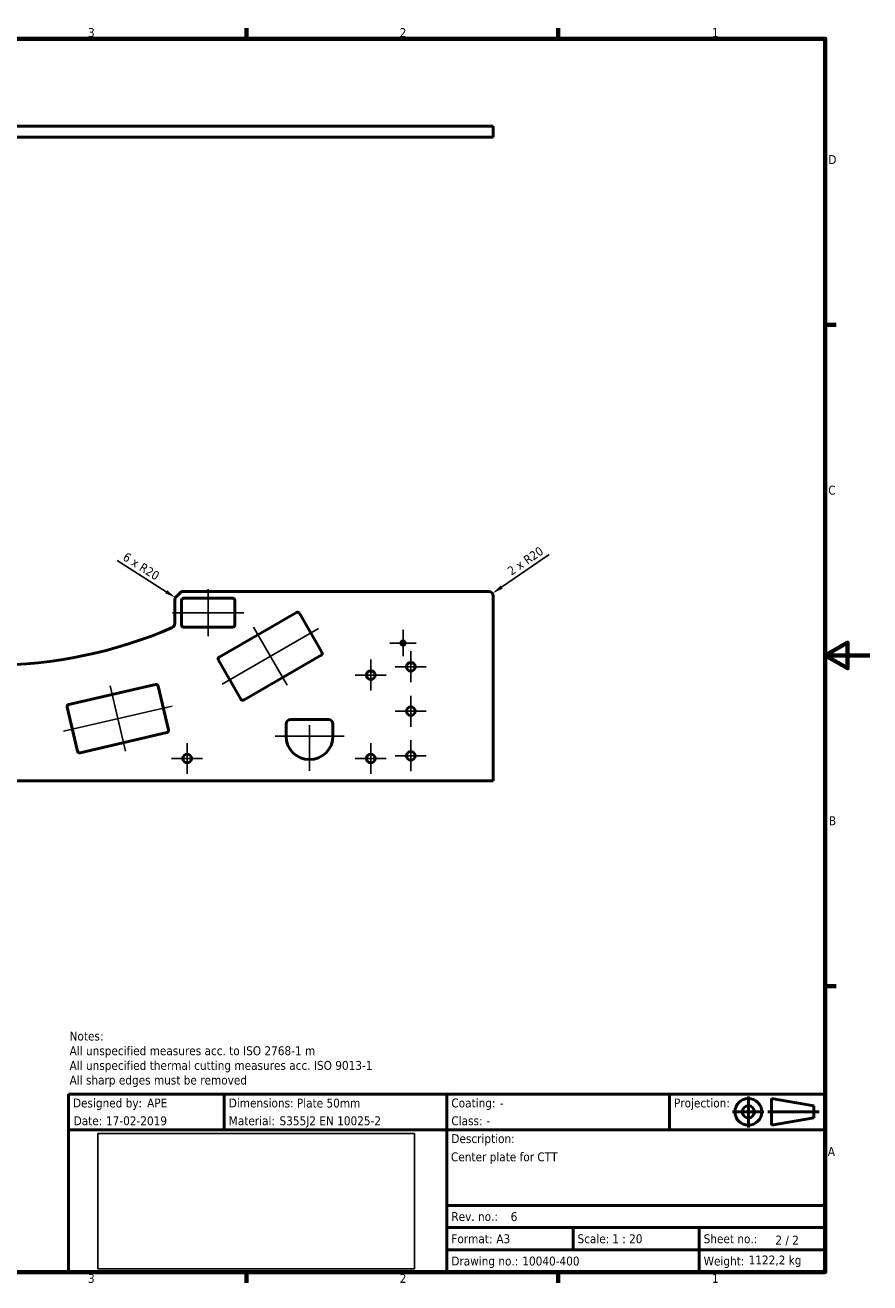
# Model space of a CAD drawing. Header units: millimetres. Extents: x 0 to 8400, y 0 to 5940.
# Tile 2 of 2: x 4605 to 8400, y 152 to 5801. Entities that reach past the tile are written whole.
import ezdxf
from ezdxf.enums import TextEntityAlignment as Align

# ---------------------------------------------------------------- set-up
doc = ezdxf.new("R2010")
doc.units = ezdxf.units.MM
doc.header["$LTSCALE"] = 20
doc.header["$XCLIPFRAME"] = 2
for name, color, linetype, lineweight in [('Border (ISO)', 7, 'Continuous', 70), ('Center Mark (ISO)', 7, 'Continuous', 25), ('Centerline (ISO)', 7, 'Continuous', 25), ('Dimension (ISO)', 7, 'Continuous', 25), ('Symbol (ISO)', 7, 'Continuous', 25), ('Title (ISO)', 7, 'Continuous', 50), ('Visible (ISO)', 7, 'Continuous', 50)]:
    doc.layers.add(name, color=color, linetype=linetype, lineweight=lineweight)
doc.styles.add('Label Text (ISO)', font='tahoma.ttf')
doc.styles.add('Note Text (ISO)', font='tahoma.ttf')
doc.dimstyles.new('Default (ISO)', dxfattribs={"dimscale": 20, "dimtxt": 2, "dimasz": 2.5, "dimexe": 3.174999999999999, "dimexo": 0, "dimgap": 0.762, "dimtad": 1, "dimrnd": 1e-08, "dimtxsty": 'Note Text (ISO)', "dimcen": 0.09, "dimdle": 10, "dimclrd": 256, "dimclre": 256, "dimclrt": 256, "dimazin": 2, "dimtfac": 1, "dimtmove": 0, "dimatfit": 3, "dimfxl": 1, "dimtolj": 1, "dimtzin": 0, "dimlwd": -1, "dimlwe": -1, "dimarcsym": 0})
picture_1 = doc.add_image_def('image1.bmp', size_in_pixel=(2119, 907))

# ---------------------------------------------------------------- blocks, each defined once
blk = doc.blocks.new('Borders Default Border')
at = {"layer": 'Border (ISO)'}
for p, q in [((280, 287.0000076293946), (280, 289.4000053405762)), ((350, 287.0000076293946), (350, 289.4000053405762)), ((410, 222.7499961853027), (412.4000167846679, 222.7499961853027)), ((410, 74.25000190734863), (412.4000167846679, 74.25000190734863)), ((280, 10), (280, 7.599999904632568)), ((350, 10), (350, 7.599999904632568))]:
    blk.add_line(p, q, dxfattribs=at)
at = {"layer": 'Border (ISO)', "flags": 128}
for points in [[(10, 10), (10, 287.0000076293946), (410, 287.0000076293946), (410, 10), (10, 10)], [(420, 148.5000038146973), (410, 148.5000038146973), (415, 151.3867473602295), (415, 145.6132507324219), (410, 148.5000038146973)]]:
    blk.add_lwpolyline(points, dxfattribs=at)
at = {"layer": 'Border (ISO)', "char_height": 2.000000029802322, "attachment_point": 7, "style": 'Label Text (ISO)'}
for s, insert in [('3', (244.377595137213, 287.3578606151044)), ('2', (314.3935951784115, 287.4)), ('1', (384.5487955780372, 287.4)), ('D', (410.6672614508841, 258.8749999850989)), ('C', (410.6622303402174, 184.589343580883)), ('B', (410.7896277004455, 110.3749999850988)), ('A', (410.5492745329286, 36.12499998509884)), ('3', (244.377595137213, 7.557860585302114)), ('2', (314.3935951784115, 7.599999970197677)), ('1', (384.5487955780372, 7.599999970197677))]:
    blk.add_mtext(s, dxfattribs=dict(at, insert=insert))
blk = doc.blocks.new('Title Blocks Advantis')
at = {"layer": 'Title (ISO)'}
for p, q in [((270.0713910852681, 149.9999999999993), (100.0713910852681, 149.9999999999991)), ((100.0713910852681, 149.9999999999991), (100.0713910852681, 109.999999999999)), ((135.0713910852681, 141.9999999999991), (135.0713910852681, 149.9999999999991)), ((185.0713910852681, 141.9999999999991), (185.0713910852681, 149.9999999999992)), ((235.0713910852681, 141.9999999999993), (235.0713910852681, 149.9999999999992)), ((270.0713910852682, 109.9999999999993), (270.0713910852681, 149.9999999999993)), ((257.9816193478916, 148.9999999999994), (267.51299677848, 147.3551583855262)), ((257.9816193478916, 148.9999999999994), (257.9816193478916, 142.9999999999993)), ((267.51299677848, 144.6448416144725), (267.51299677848, 147.3551583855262)), ((257.9816193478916, 142.9999999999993), (267.51299677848, 144.6448416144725)), ((100.0713910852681, 141.9999999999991), (270.0713910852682, 141.9999999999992)), ((185.0713910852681, 141.9999999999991), (185.0713910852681, 119.9999999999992)), ((185.0713910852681, 124.9999999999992), (270.0713910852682, 124.9999999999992)), ((185.0713910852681, 119.9999999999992), (270.0713910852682, 119.9999999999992)), ((185.0713910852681, 119.9999999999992), (185.0713910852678, 114.9999999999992)), ((213.4047244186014, 119.9999999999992), (213.4047244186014, 114.9999999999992)), ((241.7380577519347, 119.9999999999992), (241.7380577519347, 114.9999999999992)), ((185.0713910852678, 114.9999999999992), (241.7380577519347, 114.9999999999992)), ((185.0713910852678, 114.9999999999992), (185.071391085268, 109.9999999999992)), ((241.7380577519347, 114.9999999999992), (270.0713910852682, 114.9999999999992)), ((241.7380577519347, 114.9999999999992), (241.7380577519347, 109.9999999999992)), ((100.0713910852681, 109.999999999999), (270.0713910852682, 109.9999999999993))]:
    blk.add_line(p, q, dxfattribs=at)
at = {"layer": 'Title (ISO)', "linetype": 'Continuous'}
for p, q in [((252.7838411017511, 149.4294663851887), (252.7838411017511, 142.4911830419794)), ((249.1966405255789, 145.9999999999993), (256.2388680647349, 145.9999999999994)), ((268.7204546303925, 145.9999999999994), (257.1743591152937, 145.9999999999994))]:
    blk.add_line(p, q, dxfattribs=at)
at = {"layer": 'Title (ISO)'}
for radius in [3, 1.355158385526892]:
    blk.add_circle((252.7838411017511, 145.9999999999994), radius, dxfattribs=at)
at = {"layer": 'Title (ISO)', "style": 'Note Text (ISO)'}
for s, p in [('Designed by:', (101.0713910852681, 147.9999999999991)), ('Dimensions:', (136.0713910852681, 147.9999999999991)), ('Coating: ', (186.0713910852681, 147.9999999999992)), ('Projection:', (236.0713910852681, 147.9999999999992)), ('Date:', (101.2316671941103, 143.9999999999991)), ('Material: ', (136.0713910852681, 143.9999999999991)), ('Class: ', (186.0713910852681, 143.9999999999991)), ('Rev. no.:', (186.0713910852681, 122.4999999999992)), ('Scale:', (214.4047244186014, 117.4999999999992)), ('Sheet no.:', (242.7380577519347, 117.4999999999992)), ('Format:', (186.0713910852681, 117.4999999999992)), ('Drawing no.:', (186.0713910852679, 112.4999999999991)), ('Weight:', (242.7380577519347, 112.4999999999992))]:
    blk.add_text(s, height=2.000000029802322, dxfattribs=at).set_placement(p, align=Align.MIDDLE_LEFT)
blk.add_text('Description:', height=2.000000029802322, dxfattribs=at).set_placement((186.0713910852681, 140.9999999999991), align=Align.TOP_LEFT)
blk.add_text('2 / 2 ', height=2.000000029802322, rotation=359.8522914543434, dxfattribs=at).set_placement((258.8492999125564, 117.2078330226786), align=Align.MIDDLE_LEFT)
for tag, p in [('AUTHOR_001', (117.7208561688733, 146.9999999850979)), ('Dimensions_001', (151.3685703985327, 146.9758226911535)), ('Coating_001', (196.9505045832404, 146.999999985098)), ('CREATION_DATE_001', (108.4945623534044, 142.999999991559)), ('Material_001', (147.4679659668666, 142.999999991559)), ('Class_001', (193.9505045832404, 142.999999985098)), ('TITLE_001', (185.9827409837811, 134.8965748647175)), ('REVISION_NUMBER_001', (199.3913483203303, 121.470250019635)), ('Sheet_Size_001', (196.1763237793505, 116.4999999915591)), ('Initial_View_Scale_001', (222.195369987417, 116.4999999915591)), ('PART_NUMBER_001', (202.0038147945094, 111.5006715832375))]:
    blk.add_attdef(tag, p, '', height=2.000000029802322, dxfattribs=at)
blk.add_attdef('MASS\\P1;_001', (252.8353120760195, 111.7398717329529), '', height=2.000000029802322, rotation=359.8522914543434, dxfattribs=at)
image = blk.add_image(picture_1, insert=(106.6989986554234, 110.7262153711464), size_in_units=(71.1280611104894, 30.44509269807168))
image.set_boundary_path([(-0.5, -0.5), (2118.5, 906.4999999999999)])
image.dxf.clipping = 0
blk = doc.blocks.new('*D22')
at = {"layer": 'Defpoints', "color": 0, "transparency": 16777216}
for p in [(5280.883970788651, 3229.538912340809), (5297.77566067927, 3218.83046648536)]:
    blk.add_point(p, dxfattribs=at)
at = {"layer": 'Dimension (ISO)', "transparency": 16777216}
blk.add_line((5018.487300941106, 3395.884645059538), (5238.654746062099, 3256.310026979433), dxfattribs=at)
blk.add_solid([(5243.11659850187, 3263.348231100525), (5234.192893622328, 3249.271822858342), (5280.883970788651, 3229.538912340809)], dxfattribs=at)
at = {"layer": 'Dimension (ISO)', "transparency": 16777216, "insert": (5061.685160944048, 3435.562191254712), "char_height": 40, "attachment_point": 1, "rotation": 327.6274451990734, "style": 'Note Text (ISO)'}
blk.add_mtext('\\A1;\\fTahoma|b0|i0;\\H39.7452;6 x R20', dxfattribs=at)
blk = doc.blocks.new('*D35')
at = {"layer": 'Defpoints', "color": 0, "transparency": 16777216}
for p in [(6687.775660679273, 3237.114737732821), (6704.260685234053, 3248.439222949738)]:
    blk.add_point(p, dxfattribs=at)
at = {"layer": 'Dimension (ISO)', "transparency": 16777216}
blk.add_line((6959.812155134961, 3423.991818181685), (6745.47324662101, 3276.750435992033), dxfattribs=at)
blk.add_solid([(6740.754711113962, 3283.619196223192), (6750.19178212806, 3269.881675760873), (6704.260685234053, 3248.439222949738)], dxfattribs=at)
at = {"layer": 'Dimension (ISO)', "transparency": 16777216, "insert": (6767.176376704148, 3360.376609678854), "char_height": 40, "attachment_point": 1, "rotation": 34.48734942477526, "style": 'Note Text (ISO)'}
blk.add_mtext('\\A1;\\fTahoma|b0|i0;\\H39.7452;2 x R20', dxfattribs=at)

msp = doc.modelspace()

# ---------------------------------------------------------------- linework, layer by layer
at = {"layer": 'Center Mark (ISO)', "linetype": 'Continuous'}
for p, q in [((6302.775660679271, 3085.26040781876), (6302.775660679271, 2966.26040781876)), ((6362.275660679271, 3025.76040781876), (6243.27566067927, 3025.76040781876)), ((6157.77566067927, 2951.614737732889), (6157.77566067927, 2812.614737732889)), ((6337.775660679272, 2989.114737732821), (6337.775660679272, 2850.114737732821)), ((6227.27566067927, 2882.114737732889), (6088.27566067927, 2882.114737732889)), ((6407.275660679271, 2919.614737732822), (6268.275660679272, 2919.614737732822)), ((6337.775660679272, 2789.114737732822), (6337.775660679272, 2650.114737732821)), ((6407.275660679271, 2719.614737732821), (6268.275660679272, 2719.614737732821)), ((5882.775660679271, 2657.114737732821), (5882.775660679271, 2452.114737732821)), ((6037.775660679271, 2607.114737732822), (5727.775660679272, 2607.114737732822)), ((5332.775660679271, 2576.614737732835), (5332.775660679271, 2437.614737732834)), ((6157.77566067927, 2576.614737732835), (6157.77566067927, 2437.614737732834)), ((6337.775660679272, 2589.114737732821), (6337.775660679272, 2450.114737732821)), ((5402.27566067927, 2507.114737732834), (5263.27566067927, 2507.114737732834)), ((6227.27566067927, 2507.114737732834), (6088.27566067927, 2507.114737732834)), ((6407.275660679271, 2519.614737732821), (6268.275660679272, 2519.614737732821))]:
    msp.add_line(p, q, dxfattribs=at)
at = {"layer": 'Centerline (ISO)', "linetype": 'Continuous'}
for p, q in [((5427.77566067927, 3267.114737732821), (5427.77566067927, 3057.114737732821)), ((5267.775660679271, 3162.114737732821), (5587.775660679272, 3162.114737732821)), ((5489.657087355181, 2841.843679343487), (5922.6697892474, 3091.843679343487)), ((5781.66343830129, 2836.073843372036), (5630.66343830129, 3097.613515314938)), ((5055.653735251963, 2539.420281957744), (4987.718516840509, 2833.680041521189)), ((4778.093609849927, 2630.3123981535), (5265.278642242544, 2742.787925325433))]:
    msp.add_line(p, q, dxfattribs=at)
at = {"layer": 'Visible (ISO)'}
for p, q in [((2207.775660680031, 5347.720911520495), (6707.775660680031, 5347.720911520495)), ((6707.775660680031, 5297.720911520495), (6707.775660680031, 5347.720911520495)), ((6707.775660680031, 5297.720911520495), (2207.775660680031, 5297.720911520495)), ((5283.633525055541, 3232.972602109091), (5301.917796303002, 3251.256873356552)), ((5316.059931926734, 3257.114737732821), (6687.775660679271, 3257.114737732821)), ((5317.775660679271, 3227.114737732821), (5537.775660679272, 3227.114737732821)), ((6707.775660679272, 3237.114737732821), (6707.775660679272, 2407.114737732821)), ((5277.775660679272, 3218.830466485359), (5277.775660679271, 3113.630307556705)), ((5307.775660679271, 3107.114737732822), (5307.775660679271, 3217.114737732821)), ((5547.77566067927, 3217.114737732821), (5547.77566067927, 3107.114737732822)), ((5477.458357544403, 2962.97249916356), (5823.868519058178, 3162.97249916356)), ((5837.528773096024, 3159.312245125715), (5938.528773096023, 2984.375113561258)), ((5537.775660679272, 3097.114737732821), (5317.775660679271, 3097.114737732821)), ((5574.798103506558, 2774.375113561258), (5473.798103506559, 2949.312245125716)), ((5934.868519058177, 2970.714859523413), (5588.458357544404, 2770.714859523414)), ((4801.842546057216, 2749.715028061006), (5191.59057197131, 2839.695449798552)), ((5203.5837831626, 2832.201259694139), (5249.02389613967, 2635.378506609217)), ((4839.788468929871, 2540.899063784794), (4794.348355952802, 2737.721816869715)), ((5777.775660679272, 2607.114737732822), (5777.775660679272, 2662.114737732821)), ((5797.77566067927, 2682.114737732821), (5967.775660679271, 2682.114737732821)), ((5987.775660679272, 2662.114737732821), (5987.775660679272, 2607.114737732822)), ((5241.529706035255, 2623.385295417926), (4851.781680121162, 2533.40487368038)), ((2207.775660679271, 2407.114737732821), (6707.775660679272, 2407.114737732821))]:
    msp.add_line(p, q, dxfattribs=at)
for centre, radius in [((6302.775660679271, 3025.76040781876), 9.500000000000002), ((6337.775660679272, 2919.614737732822), 19.5), ((6157.77566067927, 2882.114737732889), 19.5), ((6337.775660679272, 2719.614737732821), 19.5), ((5332.775660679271, 2507.114737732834), 19.5), ((6157.77566067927, 2507.114737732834), 19.5), ((6337.775660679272, 2519.614737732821), 19.5)]:
    msp.add_circle(centre, radius, dxfattribs=at)
for centre, radius, start, end in [((5297.77566067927, 3218.830466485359), 19.99999999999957, 134.9999999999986, 180), ((5316.059931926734, 3237.114737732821), 19.99999999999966, 90, 135.0000000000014), ((5317.775660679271, 3217.114737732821), 9.99999999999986, 90, 180), ((5537.775660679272, 3217.114737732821), 9.99999999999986, 0, 90.00000000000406), ((6687.775660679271, 3237.114737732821), 19.99999999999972, 0, 90), ((5828.868519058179, 3154.312245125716), 9.999999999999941, 29.99999999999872, 120.0000000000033), ((5257.775660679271, 3113.630307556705), 19.99999999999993, 293.5158343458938, 0), ((5317.775660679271, 3107.114737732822), 9.99999999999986, 180, 270.0000000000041), ((5537.775660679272, 3107.114737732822), 9.99999999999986, 270, 0), ((4457.775660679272, 4952.114737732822), 2025.000000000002, 246.4841656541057, 293.5158343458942), ((5482.458357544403, 2954.312245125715), 10.00000000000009, 120.0000000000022, 210.0000000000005), ((5929.868519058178, 2979.375113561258), 9.99999999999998, 300.0000000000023, 30.0000000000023), ((5193.840082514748, 2829.9517491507), 9.99999999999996, 12.99999999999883, 103.0000000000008), ((5583.458357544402, 2779.375113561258), 10.00000000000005, 210.0000000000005, 300.0000000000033), ((4804.092056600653, 2739.971327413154), 9.999999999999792, 103.0000000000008, 193.0000000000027), ((5797.77566067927, 2662.114737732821), 19.99999999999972, 90, 180), ((5967.775660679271, 2662.114737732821), 19.99999999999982, 0, 90), ((5239.280195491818, 2633.128996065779), 9.999999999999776, 282.9999999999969, 12.99999999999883), ((5882.775660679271, 2607.114737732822), 105, 180, 0), ((4849.532169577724, 2543.148574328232), 10.00000000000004, 193.0000000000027, 283.0000000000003)]:
    msp.add_arc(centre, radius, start, end, dxfattribs=at)

# ---------------------------------------------------------------- block references
at = {"xscale": 20, "yscale": 20, "zscale": 20}
msp.add_blockref('Borders Default Border', (0, 0), dxfattribs=at)
msp.add_blockref('Title Blocks Advantis', (2798.572178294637, -1999.999999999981), dxfattribs=at).add_auto_attribs({'TITLE_001': 'Center plate for CTT', 'PART_NUMBER_001': '10040-400', 'AUTHOR_001': 'APE', 'CREATION_DATE_001': '17-02-2019', 'REVISION_NUMBER_001': '6', 'Sheet_Size_001': 'A3', 'MASS\\P1;_001': '1122,2 kg', 'Initial_View_Scale_001': '1 : 20', 'Dimensions_001': 'Plate 50mm', 'Material_001': 'S355J2 EN 10025-2', 'Coating_001': '-', 'Class_001': '-'})

# ---------------------------------------------------------------- texts
at = {"layer": 'Symbol (ISO)', "insert": (4804.993970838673, 1280.471954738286), "char_height": 40.00000059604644, "width": 1392.0259475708, "attachment_point": 1, "line_spacing_factor": 0.9878841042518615, "style": 'Note Text (ISO)'}
msp.add_mtext('{\\fTahoma|b0|i0;\\H40.0000;Notes:\\P\\fTahoma|b0|i0;\\H40.0000;All unspecified measures acc. to ISO 2768-1 m\\P\\fTahoma|b0|i0;\\H40.0000;All unspecified thermal cutting measures acc. ISO 9013-1\\P\\fTahoma|b0|i0;\\H40.0000;All sharp edges must be removed}', dxfattribs=at)

# ---------------------------------------------------------------- dimensions: what is measured, and where the dimension line sits
at = {"layer": 'Dimension (ISO)'}
for center, mpoint, text, picture, middle in [((6687.775660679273, 3237.114737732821), (6704.260685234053, 3248.439222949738), '\\fTahoma|b0|i0;\\H39.7452;2 x <>', '*D35', (6852.898842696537, 3394.150379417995)), ((5297.77566067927, 3218.83046648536), (5280.883970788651, 3229.538912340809), '\\fTahoma|b0|i0;\\H39.7452;6 x <>', '*D22', (5126.699525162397, 3369.837318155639))]:
    dim = msp.add_radius_dim(center=center, mpoint=mpoint, text=text, dimstyle='Default (ISO)', override={"dimgap": 0.762, "dimdec": 2, "dimcen": 0, "dimtol": 0, "dimlim": 0, "dimtp": 0, "dimtm": 0, "dimtdec": 2, "dimtofl": 0}, dxfattribs=at)
    dim.commit()
    dim.dimension.update_dxf_attribs({"geometry": picture, "text_midpoint": middle})

doc.saveas('drawing.dxf')
